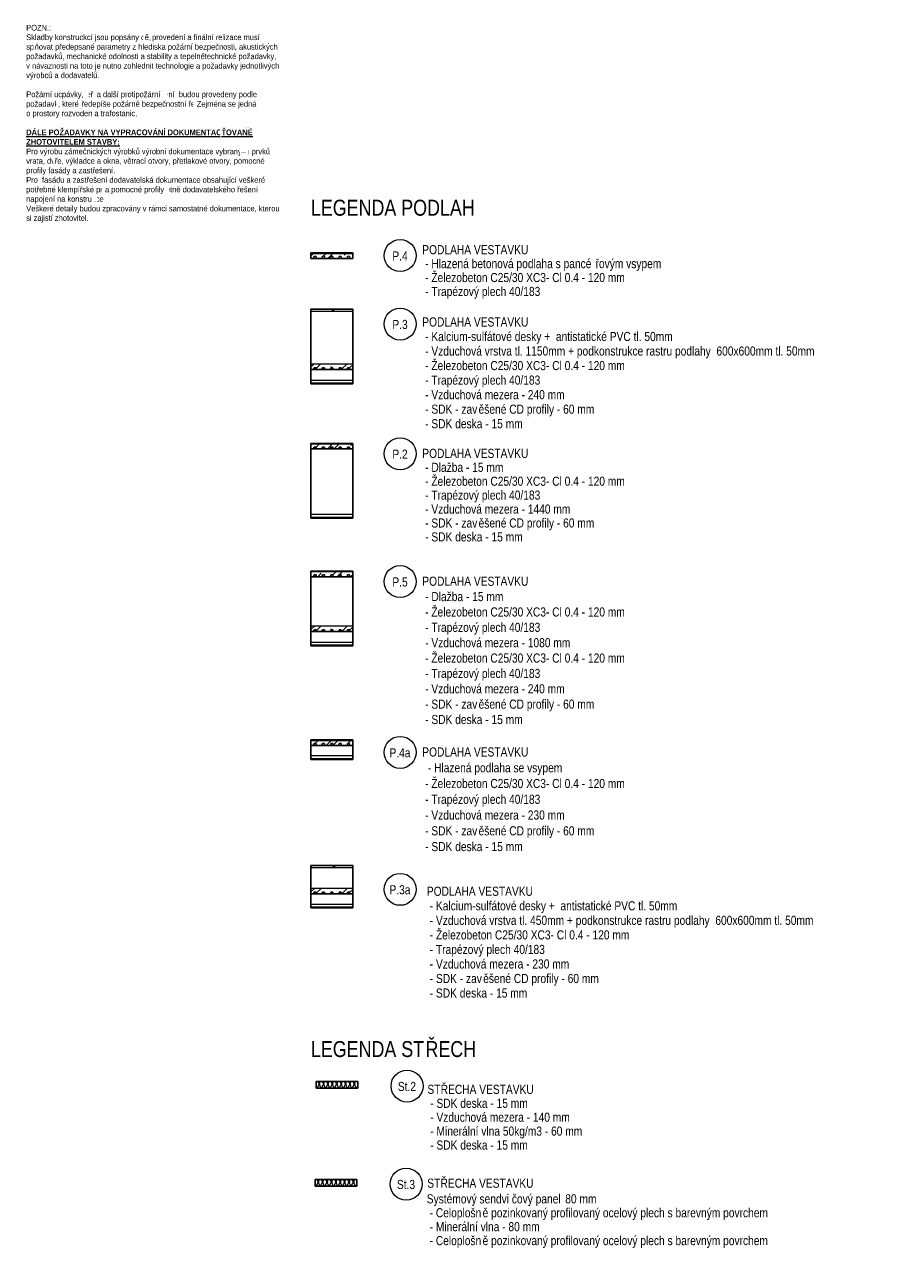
# Model space of a CAD drawing. Header units: millimetres. Extents: x 198345 to 441227, y -23587 to 80066.
# Tile 55 of 79: x 410768 to 429500, y -23587 to 3537. Entities that reach past the tile are written whole.
import ezdxf

# ---------------------------------------------------------------- set-up
doc = ezdxf.new("R2010")
doc.units = ezdxf.units.MM
for name, color, linetype, lineweight in [('CA_PODLAHA', 1, 'Continuous', 25), ('CA_PODLAHA25', 7, 'Continuous', 13), ('CA_SRAFY', 9, 'Continuous', 25), ('CA_TEXT25', 7, 'Continuous', 9)]:
    doc.layers.add(name, color=color, linetype=linetype, lineweight=lineweight)
doc.styles.add('Arial Narrow_1', font='ARIALN.TTF', dxfattribs={"height": 125})
doc.styles.add('Arial Narrow_B', font='ARIALNB.TTF', dxfattribs={"height": 125})
doc.styles.add('Arial_4', font='arial.ttf', dxfattribs={"width": 0.8, "height": 200})
doc.styles.add('Arial_8', font='arial.ttf', dxfattribs={"width": 0.8, "height": 350})
pattern_1 = [(45, (0, 0), (-359.21, 359.21), []), (45, (143.7, 0), (-359.21, 359.21), []), (45, (431.05, 0), (-215.526, 502.894), [203.2, -101.6, 3.353, -98.247])]
pattern_2 = [(216.87, (203.2, 508), (1523.9982, 1016.0027), [254, -2286]), (206.565, (508, 355.6), (-508.0007, -508.0002), [567.961, -567.961]), (198.435, (508, 101.6), (-1015.9995, -508.0012), [321.288, -1285.15])]

# ---------------------------------------------------------------- blocks, each defined once
blk = doc.blocks.new('Family - ___-2530644-LEGENDA PODLAH A STŘECH - ETAPA2 - VESTAVKY')
at = {"layer": 'CA_SRAFY', "lineweight": 9}
h = blk.add_hatch(dxfattribs=at)
h.set_pattern_fill('FP_34', color=256, style=0, pattern_type=2)
h.set_pattern_definition(pattern_1)
h.paths.add_polyline_path([(914, -1581), (914, -1476), (0, -1476), (0, -1581), (59, -1581), (71, -1541), (111, -1541), (123, -1581), (242, -1581), (254, -1541), (294, -1541), (306, -1581), (425, -1581), (437, -1541), (477, -1541), (490, -1581), (608, -1581), (620, -1541), (660, -1541), (672, -1581), (791, -1581), (803, -1541), (843, -1541), (855, -1581)])
at = {"layer": 'CA_PODLAHA'}
for p, q in [((914, -1461), (0, -1461)), ((0, -1461), (0, -1476)), ((0, -1476), (0, -1541)), ((0, -1541), (0, -1581)), ((0, -1581), (59, -1581)), ((59, -1581), (71, -1541)), ((71, -1541), (91, -1541)), ((91, -1541), (111, -1541)), ((111, -1541), (123, -1581)), ((123, -1581), (183, -1581)), ((183, -1581), (242, -1581)), ((242, -1581), (254, -1541)), ((254, -1541), (274, -1541)), ((274, -1541), (294, -1541)), ((294, -1541), (306, -1581)), ((306, -1581), (366, -1581)), ((366, -1581), (425, -1581)), ((425, -1581), (437, -1541)), ((437, -1541), (457, -1541)), ((457, -1541), (477, -1541)), ((477, -1541), (490, -1581)), ((490, -1581), (549, -1581)), ((549, -1581), (608, -1581)), ((608, -1581), (620, -1541)), ((620, -1541), (640, -1541)), ((640, -1541), (660, -1541)), ((660, -1541), (672, -1581)), ((672, -1581), (732, -1581)), ((732, -1581), (791, -1581)), ((791, -1581), (803, -1541)), ((803, -1541), (823, -1541)), ((823, -1541), (843, -1541)), ((843, -1541), (855, -1581)), ((855, -1581), (914, -1581)), ((914, -1476), (914, -1461)), ((914, -1541), (914, -1476)), ((914, -1581), (914, -1541))]:
    blk.add_line(p, q, dxfattribs=at)
at = {"layer": 'CA_PODLAHA25'}
for p, q in [((914, -1476), (0, -1476)), ((59, -1581), (123, -1581)), ((242, -1581), (306, -1581)), ((425, -1581), (490, -1581)), ((608, -1581), (672, -1581)), ((791, -1581), (855, -1581))]:
    blk.add_line(p, q, dxfattribs=at)
blk = doc.blocks.new('Family - ___-2530658-LEGENDA PODLAH A STŘECH - ETAPA2 - VESTAVKY')
at = {"layer": 'CA_SRAFY', "lineweight": 9}
h = blk.add_hatch(dxfattribs=at)
h.set_pattern_fill('FP_35', color=256, style=0, pattern_type=2)
h.set_pattern_definition(pattern_2)
h.paths.add_polyline_path([(914, -2744), (914, -2694), (0, -2694), (0, -2744)])
h = blk.add_hatch(dxfattribs=at)
h.set_pattern_fill('FP_34', color=256, style=0, pattern_type=2)
h.set_pattern_definition(pattern_1)
h.paths.add_polyline_path([(914, -4014), (914, -3894), (0, -3894), (0, -4014), (59, -4014), (71, -3974), (111, -3974), (123, -4014), (242, -4014), (254, -3974), (294, -3974), (306, -4014), (425, -4014), (437, -3974), (477, -3974), (490, -4014), (608, -4014), (620, -3974), (660, -3974), (672, -4014), (791, -4014), (803, -3974), (843, -3974), (855, -4014)])
at = {"layer": 'CA_PODLAHA'}
for p, q in [((914, -2694), (0, -2694)), ((0, -2694), (0, -2744)), ((914, -2744), (914, -2694)), ((0, -2744), (0, -3894)), ((914, -3894), (914, -2744)), ((0, -3894), (0, -3974)), ((0, -3974), (0, -4014)), ((0, -4014), (59, -4014)), ((914, -4014), (0, -4014)), ((0, -4014), (0, -4254)), ((59, -4014), (71, -3974)), ((71, -3974), (91, -3974)), ((91, -3974), (111, -3974)), ((111, -3974), (123, -4014)), ((123, -4014), (183, -4014)), ((183, -4014), (242, -4014)), ((242, -4014), (254, -3974)), ((254, -3974), (274, -3974)), ((274, -3974), (294, -3974)), ((294, -3974), (306, -4014)), ((306, -4014), (366, -4014)), ((366, -4014), (425, -4014)), ((425, -4014), (437, -3974)), ((437, -3974), (457, -3974)), ((457, -3974), (477, -3974)), ((477, -3974), (490, -4014)), ((490, -4014), (549, -4014)), ((549, -4014), (608, -4014)), ((608, -4014), (620, -3974)), ((620, -3974), (640, -3974)), ((640, -3974), (660, -3974)), ((660, -3974), (672, -4014)), ((672, -4014), (732, -4014)), ((732, -4014), (791, -4014)), ((791, -4014), (803, -3974)), ((803, -3974), (823, -3974)), ((823, -3974), (843, -3974)), ((843, -3974), (855, -4014)), ((855, -4014), (914, -4014)), ((914, -3974), (914, -3894)), ((914, -4014), (914, -3974)), ((914, -4254), (914, -4014)), ((0, -4254), (0, -4314)), ((0, -4314), (0, -4329)), ((0, -4329), (914, -4329)), ((914, -4314), (914, -4254)), ((914, -4329), (914, -4314))]:
    blk.add_line(p, q, dxfattribs=at)
at = {"layer": 'CA_PODLAHA25'}
for p, q in [((914, -2744), (0, -2744)), ((914, -3894), (0, -3894)), ((914, -4254), (0, -4254)), ((914, -4314), (0, -4314))]:
    blk.add_line(p, q, dxfattribs=at)
blk = doc.blocks.new('Family - ___-2530667-LEGENDA PODLAH A STŘECH - ETAPA2 - VESTAVKY')
at = {"layer": 'CA_SRAFY', "lineweight": 9}
h = blk.add_hatch(dxfattribs=at)
h.set_pattern_fill('FP_34', color=256, style=0, pattern_type=2)
h.set_pattern_definition(pattern_1)
h.paths.add_polyline_path([(914, -5752), (914, -5647), (0, -5647), (0, -5752), (59, -5752), (71, -5712), (111, -5712), (123, -5752), (242, -5752), (254, -5712), (294, -5712), (306, -5752), (425, -5752), (437, -5712), (477, -5712), (490, -5752), (608, -5752), (620, -5712), (660, -5712), (672, -5752), (791, -5752), (803, -5712), (843, -5712), (855, -5752)])
at = {"layer": 'CA_PODLAHA'}
for p, q in [((914, -5632), (0, -5632)), ((0, -5632), (0, -5647)), ((0, -5647), (0, -5712)), ((914, -5647), (914, -5632)), ((914, -5712), (914, -5647)), ((0, -5712), (0, -5752)), ((0, -5752), (59, -5752)), ((914, -5752), (0, -5752)), ((0, -5752), (0, -7192)), ((59, -5752), (71, -5712)), ((71, -5712), (91, -5712)), ((91, -5712), (111, -5712)), ((111, -5712), (123, -5752)), ((123, -5752), (183, -5752)), ((183, -5752), (242, -5752)), ((242, -5752), (254, -5712)), ((254, -5712), (274, -5712)), ((274, -5712), (294, -5712)), ((294, -5712), (306, -5752)), ((306, -5752), (366, -5752)), ((366, -5752), (425, -5752)), ((425, -5752), (437, -5712)), ((437, -5712), (457, -5712)), ((457, -5712), (477, -5712)), ((477, -5712), (490, -5752)), ((490, -5752), (549, -5752)), ((549, -5752), (608, -5752)), ((608, -5752), (620, -5712)), ((620, -5712), (640, -5712)), ((640, -5712), (660, -5712)), ((660, -5712), (672, -5752)), ((672, -5752), (732, -5752)), ((732, -5752), (791, -5752)), ((791, -5752), (803, -5712)), ((803, -5712), (823, -5712)), ((823, -5712), (843, -5712)), ((843, -5712), (855, -5752)), ((855, -5752), (914, -5752)), ((914, -5752), (914, -5712)), ((914, -7192), (914, -5752)), ((0, -7192), (0, -7252)), ((0, -7252), (0, -7267)), ((0, -7267), (914, -7267)), ((914, -7252), (914, -7192)), ((914, -7267), (914, -7252))]:
    blk.add_line(p, q, dxfattribs=at)
at = {"layer": 'CA_PODLAHA25'}
for p, q in [((914, -5647), (0, -5647)), ((914, -7192), (0, -7192)), ((914, -7252), (0, -7252))]:
    blk.add_line(p, q, dxfattribs=at)
blk = doc.blocks.new('Family - ___-2530699-LEGENDA PODLAH A STŘECH - ETAPA2 - VESTAVKY')
at = {"layer": 'CA_SRAFY', "lineweight": 9}
h = blk.add_hatch(dxfattribs=at)
h.set_pattern_fill('FP_36', color=256, angle=-113.578, style=0, pattern_type=2)
h.set_pattern_definition([(246.422, (495.98, -19616.23), (-0.0002, -220.727), [38.113, -20.106, 100.311, -20.106, -62.196]), (246.422, (495.98, -19616.23), (-0.0002, -220.727), [-178.636, 38.113, -24.083]), (293.578, (553.78, -19616.23), (96.332, 0.0005), [38.113, -20.106, 100.311, -20.106, -62.196]), (293.578, (553.78, -19616.23), (96.332, 0.0005), [-178.636, 38.113, -24.083]), (180, (553.78, -19616.23), (-6e-13, -220.73), [57.8, -38.532]), (180, (505.61, -19814.88), (-6e-13, -220.73), [57.8, -38.532]), (270, (569.03, -19651.16), (96.334, -2e-13), [18.426, -202.3]), (270, (520.86, -19761.53), (96.334, -2e-13), [18.426, -202.3]), (270, (480.74, -19651.16), (96.334, -2e-13), [18.426, -202.3]), (270, (432.57, -19761.53), (96.334, -2e-13), [18.426, -202.3])])
h.paths.add_polyline_path([(1026, -19605), (112, -19605), (112, -19755), (1026, -19755)])
at = {"layer": 'CA_PODLAHA'}
for p, q in [((1026, -19605), (112, -19605)), ((112, -19605), (112, -19755)), ((112, -19755), (1026, -19755)), ((1026, -19755), (1026, -19605))]:
    blk.add_line(p, q, dxfattribs=at)
blk = doc.blocks.new('Family - ___-2531409-LEGENDA PODLAH A STŘECH - ETAPA2 - VESTAVKY')
at = {"layer": 'CA_SRAFY', "lineweight": 9}
h = blk.add_hatch(dxfattribs=at)
h.set_pattern_fill('FP_34', color=256, style=0, pattern_type=2)
h.set_pattern_definition(pattern_1)
h.paths.add_polyline_path([(914, -8552), (914, -8447), (0, -8447), (0, -8552), (59, -8552), (71, -8512), (111, -8512), (123, -8552), (242, -8552), (254, -8512), (294, -8512), (306, -8552), (425, -8552), (437, -8512), (477, -8512), (489, -8552), (608, -8552), (620, -8512), (660, -8512), (672, -8552), (791, -8552), (803, -8512), (843, -8512), (855, -8552)])
h = blk.add_hatch(dxfattribs=at)
h.set_pattern_fill('FP_34', color=256, style=0, pattern_type=2)
h.set_pattern_definition(pattern_1)
h.paths.add_polyline_path([(914, -9752), (914, -9632), (0, -9632), (0, -9752), (59, -9752), (71, -9712), (111, -9712), (123, -9752), (242, -9752), (254, -9712), (294, -9712), (306, -9752), (425, -9752), (437, -9712), (477, -9712), (489, -9752), (608, -9752), (620, -9712), (660, -9712), (672, -9752), (791, -9752), (803, -9712), (843, -9712), (855, -9752)])
at = {"layer": 'CA_PODLAHA'}
for p, q in [((914, -8432), (0, -8432)), ((0, -8432), (0, -8447)), ((0, -8447), (0, -8512)), ((0, -8512), (0, -8552)), ((0, -8552), (59, -8552)), ((914, -8552), (0, -8552)), ((0, -8552), (0, -9632)), ((59, -8552), (71, -8512)), ((71, -8512), (91, -8512)), ((91, -8512), (111, -8512)), ((111, -8512), (123, -8552)), ((123, -8552), (183, -8552)), ((183, -8552), (242, -8552)), ((242, -8552), (254, -8512)), ((254, -8512), (274, -8512)), ((274, -8512), (294, -8512)), ((294, -8512), (306, -8552)), ((306, -8552), (366, -8552)), ((366, -8552), (425, -8552)), ((425, -8552), (437, -8512)), ((437, -8512), (457, -8512)), ((457, -8512), (477, -8512)), ((477, -8512), (489, -8552)), ((489, -8552), (549, -8552)), ((549, -8552), (608, -8552)), ((608, -8552), (620, -8512)), ((620, -8512), (640, -8512)), ((640, -8512), (660, -8512)), ((660, -8512), (672, -8552)), ((672, -8552), (732, -8552)), ((732, -8552), (791, -8552)), ((791, -8552), (803, -8512)), ((803, -8512), (823, -8512)), ((823, -8512), (843, -8512)), ((843, -8512), (855, -8552)), ((855, -8552), (914, -8552)), ((914, -8447), (914, -8432)), ((914, -8512), (914, -8447)), ((914, -8552), (914, -8512)), ((914, -9632), (914, -8552)), ((0, -9632), (0, -9712)), ((0, -9712), (0, -9752)), ((0, -9752), (59, -9752)), ((914, -9752), (0, -9752)), ((0, -9752), (0, -9992)), ((59, -9752), (71, -9712)), ((71, -9712), (91, -9712)), ((91, -9712), (111, -9712)), ((111, -9712), (123, -9752)), ((123, -9752), (183, -9752)), ((183, -9752), (242, -9752)), ((242, -9752), (254, -9712)), ((254, -9712), (274, -9712)), ((274, -9712), (294, -9712)), ((294, -9712), (306, -9752)), ((306, -9752), (366, -9752)), ((366, -9752), (425, -9752)), ((425, -9752), (437, -9712)), ((437, -9712), (457, -9712)), ((457, -9712), (477, -9712)), ((477, -9712), (489, -9752)), ((489, -9752), (549, -9752)), ((549, -9752), (608, -9752)), ((608, -9752), (620, -9712)), ((620, -9712), (640, -9712)), ((640, -9712), (660, -9712)), ((660, -9712), (672, -9752)), ((672, -9752), (732, -9752)), ((732, -9752), (791, -9752)), ((791, -9752), (803, -9712)), ((803, -9712), (823, -9712)), ((823, -9712), (843, -9712)), ((843, -9712), (855, -9752)), ((855, -9752), (914, -9752)), ((914, -9712), (914, -9632)), ((914, -9752), (914, -9712)), ((914, -9992), (914, -9752)), ((0, -9992), (0, -10052)), ((914, -10052), (914, -9992)), ((0, -10052), (0, -10067)), ((0, -10067), (914, -10067)), ((914, -10067), (914, -10052))]:
    blk.add_line(p, q, dxfattribs=at)
at = {"layer": 'CA_PODLAHA25'}
for p, q in [((914, -8447), (0, -8447)), ((914, -9632), (0, -9632)), ((914, -9992), (0, -9992)), ((914, -10052), (0, -10052))]:
    blk.add_line(p, q, dxfattribs=at)
blk = doc.blocks.new('Family - ___-2532806-LEGENDA PODLAH A STŘECH - ETAPA2 - VESTAVKY')
at = {"layer": 'CA_SRAFY', "lineweight": 9}
h = blk.add_hatch(dxfattribs=at)
h.set_pattern_fill('FP_34', color=256, style=0, pattern_type=2)
h.set_pattern_definition(pattern_1)
h.paths.add_polyline_path([(914, -12247), (914, -12142), (0, -12142), (0, -12247), (59, -12247), (71, -12207), (111, -12207), (123, -12247), (242, -12247), (254, -12207), (294, -12207), (306, -12247), (425, -12247), (437, -12207), (477, -12207), (490, -12247), (608, -12247), (620, -12207), (660, -12207), (672, -12247), (791, -12247), (803, -12207), (843, -12207), (855, -12247)])
at = {"layer": 'CA_PODLAHA'}
for p, q in [((914, -12127), (0, -12127)), ((0, -12127), (0, -12142)), ((0, -12142), (0, -12207)), ((914, -12142), (914, -12127)), ((914, -12207), (914, -12142)), ((0, -12207), (0, -12247)), ((0, -12247), (59, -12247)), ((914, -12247), (0, -12247)), ((0, -12247), (0, -12477)), ((0, -12477), (0, -12537)), ((59, -12247), (71, -12207)), ((71, -12207), (91, -12207)), ((91, -12207), (111, -12207)), ((111, -12207), (123, -12247)), ((123, -12247), (183, -12247)), ((183, -12247), (242, -12247)), ((242, -12247), (254, -12207)), ((254, -12207), (274, -12207)), ((274, -12207), (294, -12207)), ((294, -12207), (306, -12247)), ((306, -12247), (366, -12247)), ((366, -12247), (425, -12247)), ((425, -12247), (437, -12207)), ((437, -12207), (457, -12207)), ((457, -12207), (477, -12207)), ((477, -12207), (490, -12247)), ((490, -12247), (549, -12247)), ((549, -12247), (608, -12247)), ((608, -12247), (620, -12207)), ((620, -12207), (640, -12207)), ((640, -12207), (660, -12207)), ((660, -12207), (672, -12247)), ((672, -12247), (732, -12247)), ((732, -12247), (791, -12247)), ((791, -12247), (803, -12207)), ((803, -12207), (823, -12207)), ((823, -12207), (843, -12207)), ((843, -12207), (855, -12247)), ((855, -12247), (914, -12247)), ((914, -12247), (914, -12207)), ((914, -12477), (914, -12247)), ((914, -12537), (914, -12477)), ((0, -12537), (0, -12552)), ((0, -12552), (914, -12552)), ((914, -12552), (914, -12537))]:
    blk.add_line(p, q, dxfattribs=at)
at = {"layer": 'CA_PODLAHA25'}
for p, q in [((914, -12142), (0, -12142)), ((914, -12477), (0, -12477)), ((914, -12537), (0, -12537))]:
    blk.add_line(p, q, dxfattribs=at)
blk = doc.blocks.new('Family - ___-2532854-LEGENDA PODLAH A STŘECH - ETAPA2 - VESTAVKY')
at = {"layer": 'CA_SRAFY', "lineweight": 9}
h = blk.add_hatch(dxfattribs=at)
h.set_pattern_fill('FP_35', color=256, style=0, pattern_type=2)
h.set_pattern_definition(pattern_2)
h.paths.add_polyline_path([(914, -14927), (914, -14877), (0, -14877), (0, -14927)])
h = blk.add_hatch(dxfattribs=at)
h.set_pattern_fill('FP_34', color=256, style=0, pattern_type=2)
h.set_pattern_definition(pattern_1)
h.paths.add_polyline_path([(914, -15497), (914, -15377), (0, -15377), (0, -15497), (59, -15497), (71, -15457), (111, -15457), (123, -15497), (242, -15497), (254, -15457), (294, -15457), (306, -15497), (425, -15497), (437, -15457), (477, -15457), (489, -15497), (608, -15497), (620, -15457), (660, -15457), (672, -15497), (791, -15497), (803, -15457), (843, -15457), (855, -15497)])
at = {"layer": 'CA_PODLAHA'}
for p, q in [((914, -14877), (0, -14877)), ((0, -14877), (0, -14927)), ((914, -14927), (914, -14877)), ((0, -14927), (0, -15377)), ((914, -15377), (914, -14927)), ((0, -15377), (0, -15457)), ((0, -15457), (0, -15497)), ((59, -15497), (71, -15457)), ((71, -15457), (91, -15457)), ((91, -15457), (111, -15457)), ((111, -15457), (123, -15497)), ((242, -15497), (254, -15457)), ((254, -15457), (274, -15457)), ((274, -15457), (294, -15457)), ((294, -15457), (306, -15497)), ((425, -15497), (437, -15457)), ((437, -15457), (457, -15457)), ((457, -15457), (477, -15457)), ((477, -15457), (489, -15497)), ((608, -15497), (620, -15457)), ((620, -15457), (640, -15457)), ((640, -15457), (660, -15457)), ((660, -15457), (672, -15497)), ((791, -15497), (803, -15457)), ((803, -15457), (823, -15457)), ((823, -15457), (843, -15457)), ((843, -15457), (855, -15497)), ((914, -15457), (914, -15377)), ((914, -15497), (914, -15457)), ((0, -15497), (59, -15497)), ((914, -15497), (0, -15497)), ((0, -15497), (0, -15727)), ((0, -15727), (0, -15787)), ((123, -15497), (183, -15497)), ((183, -15497), (242, -15497)), ((306, -15497), (366, -15497)), ((366, -15497), (425, -15497)), ((489, -15497), (549, -15497)), ((549, -15497), (608, -15497)), ((672, -15497), (732, -15497)), ((732, -15497), (791, -15497)), ((855, -15497), (914, -15497)), ((914, -15727), (914, -15497)), ((914, -15787), (914, -15727)), ((0, -15787), (0, -15802)), ((0, -15802), (914, -15802)), ((914, -15802), (914, -15787))]:
    blk.add_line(p, q, dxfattribs=at)
at = {"layer": 'CA_PODLAHA25'}
for p, q in [((914, -14927), (0, -14927)), ((914, -15377), (0, -15377)), ((914, -15727), (0, -15727)), ((914, -15787), (0, -15787))]:
    blk.add_line(p, q, dxfattribs=at)
blk = doc.blocks.new('Family - ___-2553452-LEGENDA PODLAH A STŘECH - ETAPA2 - VESTAVKY')
at = {"layer": 'CA_SRAFY', "lineweight": 9}
h = blk.add_hatch(dxfattribs=at)
h.set_pattern_fill('FP_37', color=256, angle=-113.578, style=0, pattern_type=2)
h.set_pattern_definition([(246.422, (475.39, -21763.38), (-0.0002, -220.727), [38.113, -20.106, 100.311, -20.106, -62.196]), (246.422, (475.39, -21763.38), (-0.0002, -220.727), [-178.636, 38.113, -24.083]), (293.578, (533.19, -21763.38), (96.332, 0.0005), [38.113, -20.106, 100.311, -20.106, -62.196]), (293.578, (533.19, -21763.38), (96.332, 0.0005), [-178.636, 38.113, -24.083]), (180, (533.19, -21763.38), (-6e-13, -220.73), [57.8, -38.532]), (180, (485.02, -21962.03), (-6e-13, -220.73), [57.8, -38.532]), (270, (548.43, -21798.31), (96.334, -2e-13), [18.426, -202.3]), (270, (500.27, -21908.67), (96.334, -2e-13), [18.426, -202.3]), (270, (460.14, -21798.31), (96.334, -2e-13), [18.426, -202.3]), (270, (411.98, -21908.67), (96.334, -2e-13), [18.426, -202.3])])
h.paths.add_polyline_path([(1006, -21752), (91, -21752), (91, -21902), (1006, -21902)])
at = {"layer": 'CA_PODLAHA'}
for p, q in [((1006, -21752), (91, -21752)), ((91, -21752), (91, -21902)), ((91, -21902), (1006, -21902)), ((1006, -21902), (1006, -21752))]:
    blk.add_line(p, q, dxfattribs=at)
blk = doc.blocks.new('HP_Bublina_obecná_03 - HP_Bublina_obecná_03-434123-LEGENDA PODLAH A STŘECH - ETAPA2 - VESTAVKY')
at = {"layer": 'CA_TEXT25'}
blk.add_circle((1953, -1518), 350, dxfattribs=at)

msp = doc.modelspace()

# ---------------------------------------------------------------- block references
at = {"layer": 'CA_PODLAHA25'}
for name in ['Family - ___-2530644-LEGENDA PODLAH A STŘECH - ETAPA2 - VESTAVKY', 'Family - ___-2530658-LEGENDA PODLAH A STŘECH - ETAPA2 - VESTAVKY', 'Family - ___-2530667-LEGENDA PODLAH A STŘECH - ETAPA2 - VESTAVKY', 'Family - ___-2531409-LEGENDA PODLAH A STŘECH - ETAPA2 - VESTAVKY', 'Family - ___-2532806-LEGENDA PODLAH A STŘECH - ETAPA2 - VESTAVKY', 'Family - ___-2532854-LEGENDA PODLAH A STŘECH - ETAPA2 - VESTAVKY', 'Family - ___-2530699-LEGENDA PODLAH A STŘECH - ETAPA2 - VESTAVKY', 'Family - ___-2553452-LEGENDA PODLAH A STŘECH - ETAPA2 - VESTAVKY']:
    msp.add_blockref(name, (417034.5, 0), dxfattribs=at)
at = {"layer": 'CA_TEXT25'}
for p in [(417034.5, 0), (417034.5, -1500), (417034.5, -4340), (417034.5, -7140), (417034.5, -10880), (417034.5, -13880), (417186.3, -18188.3), (417165.7, -20335.4)]:
    msp.add_blockref('HP_Bublina_obecná_03 - HP_Bublina_obecná_03-434123-LEGENDA PODLAH A STŘECH - ETAPA2 - VESTAVKY', p, dxfattribs=at)

# ---------------------------------------------------------------- texts
at = {"layer": 'CA_TEXT25', "attachment_point": 1, "bg_fill": 3, "box_fill_scale": 1.25, "bg_fill_color": 256, "bg_fill_true_color": 13158600, "bg_fill_transparency": 0}
for s, insert, char_height, width, style in [('POZN.:', (410799.6, 3535), 125, 581.223, 'Arial Narrow_1'), ('řešení  budou provedeny podle ', (413594.2, 2076.5), 125, 2437.13, 'Arial Narrow_1'), (' dveře', (411900.9, 2076.5), 125, 481.012, 'Arial Narrow_1'), ('LEGENDA PODLAH', (417034.5, -294.7), 350, 4406.074, 'Arial_8'), ('LEGENDA ST', (417034.5, -18721.1), 350, 3039.999, 'Arial_8')]:
    msp.add_mtext(s, dxfattribs=dict(at, insert=insert, char_height=char_height, width=width, style=style))
at = {"layer": 'CA_TEXT25', "char_height": 200, "attachment_point": 1, "style": 'Arial_4'}
for s, insert, width in [('PODLAHA VESTAVKU', (419472.9, -1288.8), 2879.662), ('P.4', (418817.8, -1426.6), 416.877), (' - Hlazená betonová podlaha s pancé', (419472.9, -1593.6), 4598.48), ('řovým vsypem', (423267.1, -1593.6), 1802.194), (' - Železobeton C25/30 XC3- Cl 0.4 - 120 mm', (419472.9, -1898.4), 5483.542), (' - Trapézový plech 40/183', (419472.9, -2203.2), 3206.75), ('P.3', (418817.8, -2926.6), 416.877), ('PODLAHA VESTAVKU', (419472.9, -2871.3), 2879.662), (' - Kalcium-sulfátové desky +  antistatické PVC tl. 50mm', (419472.9, -3189.7), 6836.791), (' - Vzduchová vrstva tl. 1150mm + podkonstrukce rastru podlahy  600x600mm tl. 50mm', (419472.9, -3508.1), 10678.478), (' - Železobeton C25/30 XC3- Cl 0.4 - 120 mm', (419472.9, -3826.5), 5483.542), (' - Trapézový plech 40/183', (419472.9, -4144.9), 3206.75), (' - Vzduchová mezera - 240 mm', (419472.9, -4463.3), 3860.927), (' - SDK - zav', (419472.9, -4781.7), 1494.345), ('ěšené CD profily - 60 mm', (420705.9, -4781.7), 3142.615), (' - SDK deska - 15 mm', (419472.9, -5100.1), 2725.738), ('P.2', (418817.8, -5766.6), 416.877), ('PODLAHA VESTAVKU', (419472.9, -5749.7), 2879.662), (' - Dlažba - 15 mm', (419472.9, -6054.5), 2193.417), (' - Železobeton C25/30 XC3- Cl 0.4 - 120 mm', (419472.9, -6359.3), 5483.542), (' - Trapézový plech 40/183 ', (419472.9, -6664.1), 3283.712), (' - Vzduchová mezera - 1440 mm', (419472.9, -6968.9), 4014.851), (' - SDK - zav', (419472.9, -7273.7), 1494.345), ('ěšené CD profily - 60 mm', (420705.9, -7273.7), 3142.615), (' - SDK deska - 15 mm', (419472.9, -7578.5), 2725.738), ('P.5', (418817.8, -8566.6), 416.877), ('PODLAHA VESTAVKU', (419472.9, -8549.7), 2879.662), (' - Dlažba - 15 mm', (419472.9, -8886.2), 2193.417), (' - Železobeton C25/30 XC3- Cl 0.4 - 120 mm', (419472.9, -9222.8), 5483.542), (' - Trapézový plech 40/183 ', (419472.9, -9559.3), 3283.712), (' - Vzduchová mezera - 1080 mm', (419472.9, -9895.8), 4014.851), (' - Železobeton C25/30 XC3- Cl 0.4 - 120 mm', (419472.9, -10232.4), 5483.542), (' - Trapézový plech 40/183 ', (419472.9, -10568.9), 3283.712), (' - Vzduchová mezera - 240 mm', (419472.9, -10905.4), 3860.927), (' - SDK - zav', (419472.9, -11242), 1494.345), ('ěšené CD profily - 60 mm', (420705.9, -11242), 3142.615), (' - SDK deska - 15 mm', (419472.9, -11578.5), 2725.738), ('P.4a', (418754.2, -12306.6), 570.801), ('PODLAHA VESTAVKU', (419472.9, -12289.7), 2879.662), ('Hlazená podlaha se vsypem', (419730.5, -12635), 3488.944), (' - Železobeton C25/30 XC3- Cl 0.4 - 120 mm', (419472.9, -12980.2), 5483.542), ('- ', (419592.9, -12635), 166.751), (' - Trapézový plech 40/183 ', (419472.9, -13325.5), 3283.712), (' - Vzduchová mezera - 230 mm', (419472.9, -13670.7), 3860.927), (' - SDK - zav', (419472.9, -14016), 1494.345), ('ěšené CD profily - 60 mm', (420705.9, -14016), 3142.615), (' - SDK deska - 15 mm', (419472.9, -14361.2), 2725.738), ('P.3a', (418754.2, -15306.6), 570.801), ('PODLAHA VESTAVKU', (419573.1, -15339.9), 2879.662), (' - Kalcium-sulfátové desky +  antistatické PVC tl. 50mm', (419573.1, -15658.3), 6836.791), (' - Vzduchová vrstva tl. 450mm + podkonstrukce rastru podlahy  600x600mm tl. 50mm', (419573.1, -15976.7), 10524.553), (' - Železobeton C25/30 XC3- Cl 0.4 - 120 mm', (419573.1, -16295.1), 5483.542), (' - Trapézový plech 40/183', (419573.1, -16613.5), 3206.75), (' - Vzduchová mezera - 230 mm', (419573.1, -16931.9), 3860.927), (' - SDK - zav', (419573.1, -17250.3), 1494.345), ('ěšené CD profily - 60 mm', (420806, -17250.3), 3142.615), (' - SDK deska - 15 mm', (419573.1, -17568.7), 2725.738), ('St.2', (418938, -19614.9), 493.839), ('ST', (419584.8, -19678.5), 352.743), ('ŘECHA VESTAVKU', (419875.8, -19678.5), 2526.919), (' - SDK deska - 15 mm', (419584.8, -19983.3), 2725.738), (' - Vzduchová mezera - 140 mm', (419584.8, -20288.1), 3860.927), (' - Minerální vlna 50kg/m3 - 60 mm', (419584.8, -20592.9), 4207.256), (' - SDK deska - 15 mm', (419584.8, -20897.7), 2725.738), ('ŘECHA VESTAVKU', (419872.2, -21733.7), 2526.919), ('St.3', (418917.4, -21762), 493.839), ('ST', (419581.2, -21733.7), 352.743), ('Systémový sendvi', (419571.1, -22076.3), 2257.552), ('čový panel ', (421433.8, -22076.3), 1417.383), ('80 mm', (422603.3, -22076.3), 846.582), (' - Celoplošn', (419571.1, -22381.1), 1481.518), ('ě pozinkovaný profilovaný ocelový plech s barevným povrchem ', (420793.5, -22381.1), 7895.019), (' - Minerální vlna - 80 mm', (419571.1, -22685.9), 3065.653), ('ě pozinkovaný profilovaný ocelový plech s barevným povrchem ', (420793.5, -22990.7), 7895.019), (' - Celoplošn', (419571.1, -22990.7), 1481.518)]:
    msp.add_mtext(s, dxfattribs=dict(at, insert=insert, width=width))

# ---------------------------------------------------------------- next in the draw order: texts
at = {"layer": 'CA_TEXT25', "attachment_point": 1, "bg_fill": 3, "box_fill_scale": 1.25, "bg_fill_color": 256, "bg_fill_true_color": 13158600, "bg_fill_transparency": 0}
for s, insert, char_height, width, style in [('Skladby konstruckcí jsou popsány obecn', (410799.6, 3326.6), 125, 3146.623, 'Arial Narrow_1'), (' a další protipožární ', (412297.8, 2076.5), 125, 1571.307, 'Arial Narrow_1'), ('ŘECH', (419542.8, -18721.1), 350, 1359.662, 'Arial_8')]:
    msp.add_mtext(s, dxfattribs=dict(at, insert=insert, char_height=char_height, width=width, style=style))

# ---------------------------------------------------------------- next in the draw order: texts
at = {"layer": 'CA_TEXT25', "char_height": 125, "attachment_point": 1, "style": 'Arial Narrow_1', "bg_fill": 3, "box_fill_scale": 1.25, "bg_fill_color": 256, "bg_fill_true_color": 13158600, "bg_fill_transparency": 0}
for s, insert, width in [('ě, ', (413395.8, 3326.6), 192.405), ('spl', (410799.6, 3118.3), 224.472)]:
    msp.add_mtext(s, dxfattribs=dict(at, insert=insert, width=width))

# ---------------------------------------------------------------- next in the draw order: texts
at = {"layer": 'CA_TEXT25', "insert": (413554.5, 3326.6), "char_height": 125, "width": 2549.366, "attachment_point": 1, "style": 'Arial Narrow_1', "bg_fill": 3, "box_fill_scale": 1.25, "bg_fill_color": 256, "bg_fill_true_color": 13158600, "bg_fill_transparency": 0}
msp.add_mtext('provedení a finální relizace musí ', dxfattribs=at)

# ---------------------------------------------------------------- next in the draw order: texts
at = {"layer": 'CA_TEXT25', "insert": (410984.8, 3118.3), "char_height": 125, "width": 5683.964, "attachment_point": 1, "style": 'Arial Narrow_1', "bg_fill": 3, "box_fill_scale": 1.25, "bg_fill_color": 256, "bg_fill_true_color": 13158600, "bg_fill_transparency": 0}
msp.add_mtext('ňovat předepsané parametry z hlediska požární bezpečnosti, akustických ', dxfattribs=at)

# ---------------------------------------------------------------- next in the draw order: texts
at = {"layer": 'CA_TEXT25', "insert": (410799.6, 2909.9), "char_height": 125, "width": 5868.352, "attachment_point": 1, "style": 'Arial Narrow_1', "bg_fill": 3, "box_fill_scale": 1.25, "bg_fill_color": 256, "bg_fill_true_color": 13158600, "bg_fill_transparency": 0}
msp.add_mtext('požadavků, mechanické odolnosti a stability a tepelnětechnické požadavky, ', dxfattribs=at)

# ---------------------------------------------------------------- next in the draw order: texts
at = {"layer": 'CA_TEXT25', "insert": (410799.6, 2701.6), "char_height": 125, "width": 5908.437, "attachment_point": 1, "style": 'Arial Narrow_1', "bg_fill": 3, "box_fill_scale": 1.25, "bg_fill_color": 256, "bg_fill_true_color": 13158600, "bg_fill_transparency": 0}
msp.add_mtext('v návaznosti na toto je nutno zohlednit technologie a požadavky jednotlivých ', dxfattribs=at)

# ---------------------------------------------------------------- next in the draw order: texts
at = {"layer": 'CA_TEXT25', "insert": (410799.6, 2493.2), "char_height": 125, "width": 1747.679, "attachment_point": 1, "style": 'Arial Narrow_1', "bg_fill": 3, "box_fill_scale": 1.25, "bg_fill_color": 256, "bg_fill_true_color": 13158600, "bg_fill_transparency": 0}
msp.add_mtext('výrobců a dodavatelů. ', dxfattribs=at)

# ---------------------------------------------------------------- next in the draw order: texts
at = {"layer": 'CA_TEXT25', "insert": (410799.6, 2076.5), "char_height": 125, "width": 1334.81, "attachment_point": 1, "style": 'Arial Narrow_1', "bg_fill": 3, "box_fill_scale": 1.25, "bg_fill_color": 256, "bg_fill_true_color": 13158600, "bg_fill_transparency": 0}
msp.add_mtext('Požární ucpávky,', dxfattribs=at)

# ---------------------------------------------------------------- next in the draw order: texts
at = {"layer": 'CA_TEXT25', "insert": (410799.6, 1868.1), "char_height": 125, "width": 841.772, "attachment_point": 1, "style": 'Arial Narrow_1', "bg_fill": 3, "box_fill_scale": 1.25, "bg_fill_color": 256, "bg_fill_true_color": 13158600, "bg_fill_transparency": 0}
msp.add_mtext('požadavků', dxfattribs=at)

# ---------------------------------------------------------------- next in the draw order: texts
at = {"layer": 'CA_TEXT25', "insert": (411494.1, 1868.1), "char_height": 125, "width": 625.316, "attachment_point": 1, "style": 'Arial Narrow_1', "bg_fill": 3, "box_fill_scale": 1.25, "bg_fill_color": 256, "bg_fill_true_color": 13158600, "bg_fill_transparency": 0}
msp.add_mtext(', které p', dxfattribs=at)

# ---------------------------------------------------------------- next in the draw order: texts
at = {"layer": 'CA_TEXT25', "insert": (412010, 1868.1), "char_height": 125, "width": 3006.328, "attachment_point": 1, "style": 'Arial Narrow_1', "bg_fill": 3, "box_fill_scale": 1.25, "bg_fill_color": 256, "bg_fill_true_color": 13158600, "bg_fill_transparency": 0}
msp.add_mtext('ředepíše požárně bezpečnostní řešení.', dxfattribs=at)

# ---------------------------------------------------------------- next in the draw order: texts
at = {"layer": 'CA_TEXT25', "char_height": 125, "attachment_point": 1, "style": 'Arial Narrow_1', "bg_fill": 3, "box_fill_scale": 1.25, "bg_fill_color": 256, "bg_fill_true_color": 13158600, "bg_fill_transparency": 0}
for s, insert, width in [('o prostory rozvoden a trafostanic.', (410799.6, 1659.8), 2573.417), (' Zejména se jedná ', (414490.5, 1868.1), 1435.021)]:
    msp.add_mtext(s, dxfattribs=dict(at, insert=insert, width=width))

# ---------------------------------------------------------------- next in the draw order: texts
at = {"layer": 'CA_TEXT25', "insert": (410799.6, 1243), "char_height": 125, "width": 5182.91, "attachment_point": 1, "style": 'Arial Narrow_B', "bg_fill": 3, "box_fill_scale": 1.25, "bg_fill_color": 256, "bg_fill_true_color": 13158600, "bg_fill_transparency": 0}
msp.add_mtext('\\LDÁLE POŽADAVKY NA VYPRACOVÁNÍ DOKUMENTACE ZAJIŠ', dxfattribs=at)

# ---------------------------------------------------------------- next in the draw order: texts
at = {"layer": 'CA_TEXT25', "char_height": 125, "attachment_point": 1, "style": 'Arial Narrow_B', "bg_fill": 3, "box_fill_scale": 1.25, "bg_fill_color": 256, "bg_fill_true_color": 13158600, "bg_fill_transparency": 0}
for s, insert, width in [('\\LŤOVANÉ ', (415075.9, 1243), 725.527), ('\\LZHOTOVITELEM STAVBY:', (410799.6, 1034.7), 2180.59)]:
    msp.add_mtext(s, dxfattribs=dict(at, insert=insert, width=width))

# ---------------------------------------------------------------- next in the draw order: texts
at = {"layer": 'CA_TEXT25', "insert": (410799.6, 826.3), "char_height": 125, "width": 5712.023, "attachment_point": 1, "style": 'Arial Narrow_1', "bg_fill": 3, "box_fill_scale": 1.25, "bg_fill_color": 256, "bg_fill_true_color": 13158600, "bg_fill_transparency": 0}
msp.add_mtext('Pro výrobu zámečnických výrobků výrobní dokumentace vybraných prvků ', dxfattribs=at)

# ---------------------------------------------------------------- next in the draw order: texts
at = {"layer": 'CA_TEXT25', "char_height": 125, "attachment_point": 1, "style": 'Arial Narrow_1', "bg_fill": 3, "box_fill_scale": 1.25, "bg_fill_color": 256, "bg_fill_true_color": 13158600, "bg_fill_transparency": 0}
for s, insert, width in [('\\fArial Narrow|b0|i0|c238|p34|;–', (415512.5, 826.3), 96.202), ('vrata, dve', (410799.6, 618), 761.603)]:
    msp.add_mtext(s, dxfattribs=dict(at, insert=insert, width=width))

# ---------------------------------------------------------------- next in the draw order: texts
for s, insert, width in [('\\fArial Narrow|b0|i0|c238|p34|; ', (415591.8, 826.3), 48.101), ('ře, výkladce a okna, větrací otvory, přetlakové otvory, pomocné ', (411428, 618), 4914.344)]:
    msp.add_mtext(s, dxfattribs=dict(at, insert=insert, width=width))

# ---------------------------------------------------------------- next in the draw order: texts
at = {"layer": 'CA_TEXT25', "insert": (410799.6, 409.6), "char_height": 125, "width": 2068.354, "attachment_point": 1, "style": 'Arial Narrow_1', "bg_fill": 3, "box_fill_scale": 1.25, "bg_fill_color": 256, "bg_fill_true_color": 13158600, "bg_fill_transparency": 0}
msp.add_mtext('profily fasády a zastřešení.', dxfattribs=at)

# ---------------------------------------------------------------- next in the draw order: texts
at = {"layer": 'CA_TEXT25', "insert": (410799.6, 201.2), "char_height": 125, "width": 5591.77, "attachment_point": 1, "style": 'Arial Narrow_1', "bg_fill": 3, "box_fill_scale": 1.25, "bg_fill_color": 256, "bg_fill_true_color": 13158600, "bg_fill_transparency": 0}
msp.add_mtext('Pro  fasádu a zastřešení dodavatelská dokumentace obsahující veškeré ', dxfattribs=at)

# ---------------------------------------------------------------- next in the draw order: texts
at = {"layer": 'CA_TEXT25', "char_height": 125, "attachment_point": 1, "style": 'Arial Narrow_1', "bg_fill": 3, "box_fill_scale": 1.25, "bg_fill_color": 256, "bg_fill_true_color": 13158600, "bg_fill_transparency": 0}
for s, insert, width in [('potřebné klempířské prvky', (410799.6, -7.1), 2036.286), (' včetně dodavatelského řešení ', (413650.5, -7.1), 2405.063)]:
    msp.add_mtext(s, dxfattribs=dict(at, insert=insert, width=width))

# ---------------------------------------------------------------- next in the draw order: texts
for s, insert, width in [(' a pomocné profily', (412479.7, -7.1), 1418.987), ('napojení na konstrukce', (410799.6, -215.5), 1795.78)]:
    msp.add_mtext(s, dxfattribs=dict(at, insert=insert, width=width))

# ---------------------------------------------------------------- next in the draw order: texts
at = {"layer": 'CA_TEXT25', "insert": (412281.2, -215.5), "char_height": 125, "width": 48.101, "attachment_point": 1, "style": 'Arial Narrow_1', "bg_fill": 3, "box_fill_scale": 1.25, "bg_fill_color": 256, "bg_fill_true_color": 13158600, "bg_fill_transparency": 0}
msp.add_mtext('\\fArial Narrow|b0|i0|c238|p34|;.', dxfattribs=at)

# ---------------------------------------------------------------- next in the draw order: texts
at = {"layer": 'CA_TEXT25', "insert": (410799.6, -423.8), "char_height": 125, "width": 5908.437, "attachment_point": 1, "style": 'Arial Narrow_1', "bg_fill": 3, "box_fill_scale": 1.25, "bg_fill_color": 256, "bg_fill_true_color": 13158600, "bg_fill_transparency": 0}
msp.add_mtext('Veškeré detaily budou zpracovány v rámci samostatné dokumentace, kterou ', dxfattribs=at)

# ---------------------------------------------------------------- next in the draw order: texts
at = {"layer": 'CA_TEXT25', "insert": (410799.6, -632.2), "char_height": 125, "width": 1459.071, "attachment_point": 1, "style": 'Arial Narrow_1', "bg_fill": 3, "box_fill_scale": 1.25, "bg_fill_color": 256, "bg_fill_true_color": 13158600, "bg_fill_transparency": 0}
msp.add_mtext('si zajistí zhotovitel.', dxfattribs=at)

doc.saveas('drawing.dxf')
